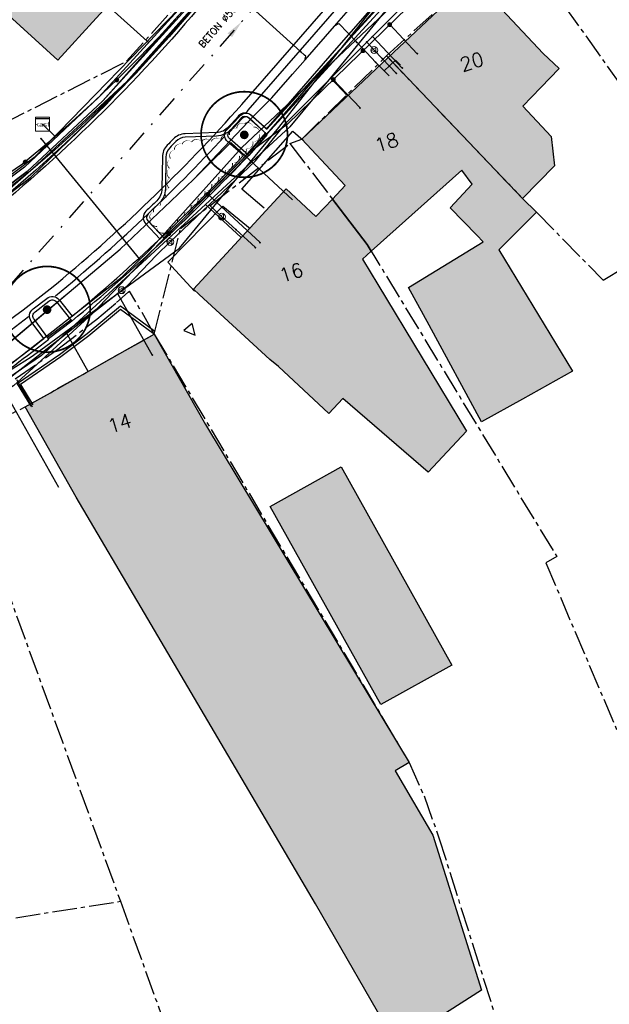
# Model space of a CAD drawing. Header units: metres. Extents: x 202952 to 203755, y 348959 to 349702.
# Tile 80 of 91: x 203454 to 203488, y 349407 to 349464. Entities that reach past the tile are written whole.
import ezdxf
from ezdxf.enums import TextEntityAlignment as Align

# ---------------------------------------------------------------- set-up
doc = ezdxf.new("R2010")
doc.units = ezdxf.units.M
doc.linetypes.add('1-200 CENTER', pattern=[4.28625, 2.8575, -0.47625, 0.47625, -0.47625])
doc.linetypes.add('1-200 DASHDOT', pattern=[2.54, 1.27, -0.635, 0, -0.635])
for name, color, linetype in [('PH-BEST-BEBOUWING', 1, 'Continuous'), ('PH-BEST-BEBOUWING-ARCERING', 254, 'Continuous'), ('PH-BEST-HUISNUMMER', 7, 'Continuous'), ('PH-BEST-INRIT', 8, 'Continuous'), ('PH-BEST-KADASTRALE-GRENS', 240, '1-200 CENTER'), ('PH-BEST-KL-DATA_KPN', 12, '1-200 TELEFONIE-KPN'), ('PH-BEST-KL-DATA_ZIGGO BV', 12, '1-200 ZIGGO'), ('PH-BEST-KL-ET_MIDDENSPANNING_ENEXIS', 12, '1-200 MIDDENSPANNING'), ('PH-BEST-KL-GAS_HOGEDRUK_ENEXIS', 12, '1-200 GASLEIDING HOGE DRUK'), ('PH-BEST-KL-GAS_LAGEDRUK_ENEXIS', 12, '1-200 GASLEIDING LAGE DRUK'), ('PH-BEST-KL-LAAGSPANNING-ENEXIS', 12, '1-200 LAAGSPANNING'), ('PH-BEST-KL-WATER-WML', 12, '1-200 WML'), ('PH-BEST-KL-WATER-WML-buiten gebruik', 11, '1-200 WML'), ('PH-BEST-RIO-HANDHAVEN-GEMENGD', 44, '1-200 DASHDOT'), ('PH-BEST-RIO-TEKST', 8, 'Continuous'), ('PH-INM-BOOM-HANDHAVEN', 96, 'Continuous'), ('PH-INM-KANTVERHARDING', 253, 'Continuous'), ('PH-NIEUW-BAND-18-20', 115, 'Continuous'), ('PH-NIEUW-BAND-20-30', 115, 'Continuous'), ('PH-NIEUW-BEPLANTING- OMRANDING', 115, 'Continuous')]:
    doc.layers.add(name, color=color, linetype=linetype)
doc.layers.add('PH-NIEUW-OPSLUITBAND-10', color=115, linetype='Continuous', lineweight=18)
doc.styles.add('NLCS-ISO', font='txt')
doc.styles.add('ROMANS', font='romans.shx')
doc.linetypes.add('1-200 GASLEIDING HOGE DRUK', pattern='A,1.5,-0.6,["GAS HD",ROMANS,S=0.24,R=0,X=-0.5,Y=-0.12],-1.1', length=3.2)
doc.linetypes.add('1-200 GASLEIDING LAGE DRUK', pattern='A,1.5,-0.6,["GAS LD",ROMANS,S=0.24,R=0,X=-0.5,Y=-0.12],-1', length=3.1)
doc.linetypes.add('1-200 LAAGSPANNING', pattern='A,1.5,-0.6,["LS",ROMANS,S=0.24,R=0,X=-0.45,Y=-0.12],-0.05', length=2.15)
doc.linetypes.add('1-200 MIDDENSPANNING', pattern='A,1.5,-0.6,["MS",ROMANS,S=0.24,R=0,X=-0.5,Y=-0.12],-0.05', length=2.15)
doc.linetypes.add('1-200 TELEFONIE-KPN', pattern='A,1.5,-0.6,["KPN",ROMANS,S=0.24,R=0,X=-0.5,Y=-0.12],-0.3', length=2.4)
doc.linetypes.add('1-200 WML', pattern='A,1.5,-0.6,["WML",ROMANS,S=0.24,R=0,X=-0.5,Y=-0.12],-0.3', length=2.4)
doc.linetypes.add('1-200 ZIGGO', pattern='A,1.5,-0.6,["ZIGGO",ROMANS,S=0.24,R=0,X=-0.5,Y=-0.12],-0.65', length=2.75)

# ---------------------------------------------------------------- blocks, each defined once
blk = doc.blocks.new('SKL-WTB_HULP_KAST-SO')
at = {"color": 0, "linetype": 'ByBlock', "lineweight": 18}
for points in [[(-2, 2), (2, 2), (2, 1.68), (-2, 1.68)], [(-2, 1.52), (2, 1.52), (2, -2), (-2, -2)]]:
    blk.add_lwpolyline(points, close=True, dxfattribs=at)
at = {"color": 0, "linetype": 'ByBlock', "lineweight": 18, "style": 'NLCS-ISO'}
blk.add_text('kast', height=1.5, dxfattribs=at).set_placement((0, 0), align=Align.MIDDLE_CENTER)
at = {"color": 0, "linetype": 'ByBlock', "lineweight": 18, "style": 'NLCS-ISO', "flags": 1}
for tag, p in [('TYPE', (2.5, 0)), ('OMSCHRIJVING', (2.5, -3)), ('LABEL', (2.5, -1.5))]:
    blk.add_attdef(tag, p, '', height=1, dxfattribs=at)
blk = doc.blocks.new('SKL-WTB_HULP_MOF-SO')
at = {"linetype": 'ByBlock', "lineweight": 18}
h = blk.add_hatch(color=0, dxfattribs=at)
h.dxf.hatch_style = 1
h.paths.add_polyline_path([(-0.5625, 0, 1), (0.5625, 0, 1)])
at = {"color": 0, "linetype": 'ByBlock', "lineweight": 18}
blk.add_circle((0, 0), 0.5625, dxfattribs=at)
at = {"color": 0, "linetype": 'ByBlock', "lineweight": 18, "style": 'NLCS-ISO', "flags": 1}
for tag, p in [('TYPE', (1.5, 0)), ('OMSCHRIJVING', (1.5, -3)), ('LABEL', (1.5, -1.5))]:
    blk.add_attdef(tag, p, '', height=1, dxfattribs=at)
blk = doc.blocks.new('SKL-WTB_HULP_OVERIG-SO')
at = {"color": 0, "linetype": 'ByBlock', "lineweight": 18}
for points in [[(-0.14, 0.14), (0.14, -0.14)], [(0.14, 0.14), (-0.14, -0.14)]]:
    blk.add_lwpolyline(points, dxfattribs=at)
at = {"color": 0, "linetype": 'ByBlock', "lineweight": 18, "style": 'NLCS-ISO', "flags": 1}
for tag, p in [('TYPE', (1.5, 0)), ('OMSCHRIJVING', (1.5, -3)), ('LABEL', (1.5, -1.5))]:
    blk.add_attdef(tag, p, '', height=1, dxfattribs=at)
blk = doc.blocks.new('SKL-WTB_HULP_VERLOOP-SO')
at = {"color": 0, "linetype": 'ByBlock', "lineweight": 18}
for points in [[(0.44, 0.72), (-0.88, 0)], [(0.44, -0.72), (-0.88, 0)], [(0.44, -0.72), (0.44, 0.72)]]:
    blk.add_lwpolyline(points, dxfattribs=at)
blk.add_circle((0, 0), 1, dxfattribs=at)
at = {"color": 0, "linetype": 'ByBlock', "lineweight": 18, "style": 'NLCS-ISO', "flags": 1}
for tag, p in [('TYPE', (1.5, 0)), ('OMSCHRIJVING', (1.5, -3)), ('LABEL', (1.5, -1.5))]:
    blk.add_attdef(tag, p, '', height=1, dxfattribs=at)
blk = doc.blocks.new('Materialisatie')
blk.add_solid([(-1.04, 0.173), (-1.04, -0.173), (0, 0)])
at = {"style": 'ROMANS'}
blk.add_attdef('MATERIALISATIE', (-2.631, 0.657), '', height=0.4, dxfattribs=at)
blk = doc.blocks.new('INRITSYMBOOL')
at = {"layer": 'PH-BEST-INRIT'}
blk.add_lwpolyline([(-0.315, 0.63), (0, 0), (0.315, 0.63)], close=True, dxfattribs=at)
blk = doc.blocks.new('*U26')
at = {"const_width": 0.1}
blk.add_lwpolyline([(-2.5, 0.004, 0.990403), (2.5, 0.03, 0.990403), (-2.5, 0.018)], format="xyb", dxfattribs=at)
at = {"linetype": 'Continuous', "const_width": 0.25}
blk.add_lwpolyline([(-0.125, 0, 1), (0.125, 0, 1)], format="xyb", close=True, dxfattribs=at)

msp = doc.modelspace()

# ---------------------------------------------------------------- hatches: boundary and pattern name
at = {"layer": 'PH-BEST-BEBOUWING-ARCERING'}
for points in [[(203444.471, 349474.935), (203445.105, 349475.477), (203444.13, 349476.405), (203447.54, 349480.076), (203447.941, 349480.508), (203451.964, 349476.82), (203450.956, 349475.628), (203455.435, 349471.299), (203456.495, 349472.709), (203456.971, 349472.285), (203457.64, 349471.69), (203462.08, 349467.66), (203459.817, 349465.166), (203458.699, 349463.934), (203456.5, 349461.51), (203452.324, 349465.3), (203450.495, 349463.201)], [(203475.586, 349461.657), (203480.368, 349466.182), (203480.44, 349466.25), (203482.16, 349464.43), (203484.56, 349461.89), (203485.475, 349461.023), (203484.422, 349459.93), (203483.369, 349458.837), (203485.011, 349457.084), (203485.215, 349455.396), (203483.351, 349453.513)], [(203470.59, 349456.93), (203475.586, 349461.657), (203483.351, 349453.513), (203484.169, 349452.71), (203481.99, 349450.533), (203486.255, 349443.51), (203483.354, 349441.894), (203480.987, 349440.575), (203477.958, 349446.171), (203476.771, 349448.364), (203481.084, 349450.997), (203480.722, 349451.382), (203479.179, 349452.956), (203480.442, 349454.338), (203479.847, 349455.136), (203474.615, 349450.451), (203474.373, 349450.85), (203472.365, 349453.473), (203473.113, 349454.26)], [(203464.33, 349448.26), (203466.241, 349450.328), (203468.977, 349453.289), (203469.69, 349454.06), (203471.413, 349452.47), (203472.365, 349453.473), (203474.373, 349450.85), (203474.615, 349450.451), (203474.1, 349449.99), (203474.984, 349448.528), (203480.112, 349440.05), (203477.911, 349437.673), (203472.961, 349441.937), (203472.164, 349441.074), (203469.241, 349443.788), (203468.74, 349444.19), (203464.661, 349447.955)], [(203457.56, 349436.22), (203454.61, 349441.45), (203455.884, 349442.169), (203460.659, 349444.864), (203462.07, 349445.66), (203465.02, 349440.43), (203474.436, 349424.805), (203476.809, 349420.867), (203475.989, 349420.386), (203477.509, 349417.788), (203478.164, 349416.669), (203480.996, 349407.699), (203476.077, 349404.558), (203471.394, 349412.704), (203461.506, 349429.513)], [(203472.873, 349437.974), (203479.265, 349426.514), (203475.166, 349424.227), (203468.774, 349435.688)]]:
    msp.add_hatch(color=256, dxfattribs=at).paths.add_polyline_path(points)

# ---------------------------------------------------------------- linework, layer by layer
at = {"layer": 'PH-BEST-BEBOUWING'}
for points in [[(203444.471, 349474.935), (203445.105, 349475.477), (203444.13, 349476.405), (203447.54, 349480.076), (203447.941, 349480.508), (203451.964, 349476.82), (203450.956, 349475.628), (203455.435, 349471.299), (203456.495, 349472.709), (203456.971, 349472.285), (203457.64, 349471.69), (203462.08, 349467.66), (203459.817, 349465.166), (203458.699, 349463.934), (203456.5, 349461.51), (203452.324, 349465.3), (203450.495, 349463.201), (203444.471, 349474.935)], [(203475.586, 349461.657), (203480.368, 349466.182), (203480.44, 349466.25), (203482.16, 349464.43), (203484.56, 349461.89), (203485.475, 349461.023), (203484.422, 349459.93), (203483.369, 349458.837), (203485.011, 349457.084), (203485.215, 349455.396), (203483.351, 349453.513), (203475.586, 349461.657)], [(203470.59, 349456.93), (203475.586, 349461.657), (203483.351, 349453.513), (203484.169, 349452.71), (203481.99, 349450.533), (203486.255, 349443.51), (203483.354, 349441.894), (203480.987, 349440.575), (203477.958, 349446.171), (203476.771, 349448.364), (203481.084, 349450.997), (203480.722, 349451.382), (203479.179, 349452.956), (203480.442, 349454.338), (203479.847, 349455.136), (203474.615, 349450.451), (203474.373, 349450.85), (203472.365, 349453.473), (203473.113, 349454.26), (203470.59, 349456.93)], [(203464.33, 349448.26), (203466.241, 349450.328), (203468.977, 349453.289), (203469.69, 349454.06), (203471.413, 349452.47), (203472.365, 349453.473), (203474.373, 349450.85), (203474.615, 349450.451), (203474.1, 349449.99), (203474.984, 349448.528), (203480.112, 349440.05), (203477.911, 349437.673), (203472.961, 349441.937), (203472.164, 349441.074), (203469.241, 349443.788), (203468.74, 349444.19), (203464.661, 349447.955), (203464.33, 349448.26)], [(203457.56, 349436.22), (203454.61, 349441.45), (203455.884, 349442.169), (203460.659, 349444.864), (203462.07, 349445.66), (203465.02, 349440.43), (203474.436, 349424.805), (203476.809, 349420.867), (203475.989, 349420.386), (203477.509, 349417.788), (203478.164, 349416.669), (203480.996, 349407.699), (203476.077, 349404.558), (203471.394, 349412.704), (203461.506, 349429.513), (203457.56, 349436.22)], [(203472.873, 349437.974), (203479.265, 349426.514), (203475.166, 349424.227), (203468.774, 349435.688), (203472.873, 349437.974)]]:
    msp.add_lwpolyline(points, close=True, dxfattribs=at)
at = {"layer": 'PH-BEST-KADASTRALE-GRENS', "ltscale": 0.5}
for p, q in [((203459.882, 349447.478), (203460.563, 349448.076)), ((203460.563, 349448.076), (203460.642, 349448.15)), ((203462.07, 349445.66), (203460.642, 349448.15)), ((203458.743, 349446.528), (203459.882, 349447.478)), ((203456.422, 349444.729), (203458.743, 349446.528)), ((203454.017, 349443.064), (203456.422, 349444.729)), ((203450.449, 349439.427), (203460.108, 349412.844)), ((203443.472, 349410.242), (203460.108, 349412.844)), ((203460.108, 349412.844), (203468.132, 349390.6))]:
    msp.add_line(p, q, dxfattribs=at)
for points in [[(203475.494, 349461.753), (203480.44, 349466.25), (203480.426, 349466.397), (203482.036, 349469.885)], [(203482.036, 349469.885), (203489.38, 349459.59), (203496.939, 349445.913), (203506.935, 349399.232)], [(203453.264, 349457.807), (203460.47, 349461.446), (203465.968, 349467.577)], [(203469.904, 349456.688), (203470.59, 349456.93), (203475.494, 349461.753)], [(203475.494, 349461.753), (203483.351, 349453.513), (203484.169, 349452.71), (203488.014, 349448.782), (203490.734, 349450.401), (203495.097, 349442.659), (203491.668, 349440.539), (203503.283, 349398.393)], [(203462.07, 349445.66), (203463.585, 349451.771), (203469.904, 349456.688)], [(203469.904, 349456.688), (203474.373, 349450.85), (203485.334, 349432.795), (203484.709, 349432.422), (203499.507, 349397.525)], [(203450.449, 349439.427), (203454.61, 349441.45), (203462.07, 349445.66)], [(203462.07, 349445.66), (203476.809, 349420.867), (203477.665, 349418.946), (203478.504, 349416.578), (203485.546, 349394.311)]]:
    msp.add_lwpolyline(points, dxfattribs=at)
at = {"layer": 'PH-BEST-KL-DATA_KPN'}
for points in [[(203425.522, 349437.955), (203427.305, 349438.438), (203436.737, 349441.821), (203444.962, 349447.094), (203454.933, 349454.733), (203459.314, 349458.954), (203464.926, 349465.287), (203473.228, 349474.972), (203488.144, 349491.471), (203494.731, 349500), (203499.15, 349505.72)], [(203476.207, 349478.903), (203472.297, 349474.347), (203464.595, 349465.372), (203459.089, 349459.155), (203454.719, 349455.071), (203444.695, 349447.517), (203436.466, 349442.863), (203430.55, 349439.931), (203425.522, 349437.955)], [(203421.905, 349427.705), (203421.906, 349427.705), (203424.616, 349428.572), (203427.261, 349429.621), (203429.829, 349430.847), (203443.98, 349437.323), (203453.38, 349443.626), (203460.201, 349448.968), (203461.828, 349450.562), (203467.115, 349456.43), (203478.318, 349467.028)]]:
    msp.add_lwpolyline(points, dxfattribs=at)
at = {"layer": 'PH-BEST-KL-DATA_ZIGGO BV'}
for points in [[(203482.077, 349469.48), (203476.544, 349465.738), (203472.248, 349460.488), (203469.903, 349457.657)], [(203447.799, 349450.403), (203455.18, 349455.931), (203464.183, 349465.201)], [(203459.371, 349464.675), (203461.657, 349462.6)], [(203461.657, 349462.6), (203461.715, 349462.547)], [(203473.24, 349459.438), (203472.248, 349460.488)], [(203455.601, 349457.8), (203456.319, 349457.103)], [(203469.903, 349457.657), (203465.028, 349453.158)], [(203456.319, 349457.103), (203455.18, 349455.931)], [(203465.028, 349453.158), (203455.55, 349444.412)], [(203467.093, 349451.25), (203465.028, 349453.158)], [(203456.984, 349445.735), (203455.55, 349444.412)], [(203458.245, 349443.501), (203456.984, 349445.735)], [(203455.55, 349444.412), (203447.249, 349438.766)]]:
    msp.add_lwpolyline(points, dxfattribs=at)
at = {"layer": 'PH-BEST-KL-ET_MIDDENSPANNING_ENEXIS'}
for points in [[(203496.531, 349503.595), (203495.864, 349502.779), (203495.481, 349502.62), (203495.063, 349502.696), (203494.34, 349502.661), (203494.483, 349501.977), (203494.623, 349501.617), (203494.599, 349501.231), (203493.592, 349500), (203487.287, 349492.161), (203483.968, 349487.948), (203472.521, 349474.158), (203466.12, 349466.654), (203460.743, 349460.532), (203454.774, 349454.987), (203446.113, 349448.131), (203436.719, 349442.318), (203425.361, 349437.787), (203413.447, 349435.027), (203405.932, 349433.793), (203401.649, 349433.029), (203388.272, 349430.833)], [(203464.835, 349465.073), (203463.509, 349463.525), (203462.145, 349462.011), (203460.743, 349460.532), (203459.304, 349459.09), (203457.829, 349457.684), (203456.319, 349456.316), (203454.774, 349454.987), (203452.684, 349453.18)]]:
    msp.add_lwpolyline(points, dxfattribs=at)
at = {"layer": 'PH-BEST-KL-GAS_HOGEDRUK_ENEXIS'}
msp.add_lwpolyline([(203388.401, 349430.35), (203402.475, 349432.68), (203406.034, 349433.406), (203413.552, 349434.436), (203418.256, 349435.395), (203425.555, 349437.86), (203430.594, 349439.841), (203436.51, 349442.773), (203444.697, 349447.518), (203454.72, 349455.071), (203459.091, 349459.157), (203464.671, 349465.307), (203472.292, 349474.352), (203483.892, 349488.012), (203487.521, 349491.973), (203494.497, 349500)], dxfattribs=at)
at = {"layer": 'PH-BEST-KL-GAS_LAGEDRUK_ENEXIS'}
for points in [[(203462.989, 349450.994), (203465.242, 349453.128), (203467.926, 349455.687), (203469.697, 349457.874), (203479.272, 349467.485), (203482.537, 349471.227), (203492.929, 349482.081), (203494.264, 349483.681), (203496.889, 349489.604), (203500.468, 349493.783), (203505.085, 349499.478), (203509.397, 349503.865), (203515.377, 349509.624), (203519.854, 349514.149), (203524.738, 349518.981), (203529.073, 349522.983), (203543.863, 349533.153), (203550.513, 349536.901), (203556.546, 349541.499), (203559.986, 349543.959), (203568.231, 349549.298)], [(203509.314, 349517.835), (203498.715, 349505.632), (203493.867, 349500), (203487.287, 349492.161), (203483.739, 349488.142), (203472.139, 349474.482), (203464.449, 349465.509), (203458.869, 349459.359), (203454.559, 349455.325), (203444.536, 349447.771), (203436.427, 349442.954), (203430.469, 349440.114), (203425.463, 349438.146), (203418.163, 349435.681), (203413.499, 349434.732), (203405.958, 349433.696), (203404.977, 349433.496)], [(203474.679, 349462.875), (203476.403, 349461.053)], [(203474.354, 349462.549), (203474.787, 349462.091)], [(203474.787, 349462.091), (203475.252, 349461.599)], [(203475.252, 349461.599), (203476.068, 349460.737)], [(203455.509, 349456.969), (203461.22, 349449.998)], [(203465.242, 349453.128), (203465.976, 349452.449)], [(203465.976, 349452.449), (203466.784, 349451.703)], [(203466.784, 349451.703), (203467.911, 349450.661)], [(203460.182, 349448.2), (203460.497, 349448.447), (203462.198, 349450.226), (203462.989, 349450.994)], [(203423.484, 349427.704), (203430.113, 349429.994), (203431.891, 349430.71), (203433.654, 349431.46), (203435.403, 349432.243), (203437.137, 349433.059), (203439.554, 349434.265), (203441.937, 349435.536), (203443.62, 349436.483), (203445.284, 349437.463), (203447.434, 349438.794), (203449.551, 349440.178), (203451.632, 349441.615), (203453.676, 349443.104), (203460.182, 349448.2)], [(203459.937, 349448.008), (203461.949, 349444.444)]]:
    msp.add_lwpolyline(points, dxfattribs=at)
at = {"layer": 'PH-BEST-KL-LAAGSPANNING-ENEXIS'}
for points in [[(203500.468, 349493.783), (203479.478, 349467.267), (203469.765, 349457.802), (203467.485, 349456.094), (203462.896, 349451.464)], [(203463.472, 349464.094), (203462.321, 349462.838), (203461.143, 349461.607), (203459.939, 349460.401), (203458.619, 349459.136), (203457.308, 349457.934), (203455.971, 349456.762), (203454.608, 349455.62), (203454.452, 349455.493), (203444.106, 349448.446)], [(203475.68, 349463.566), (203477.277, 349461.88)], [(203472.415, 349460.384), (203473.965, 349458.747)], [(203465.16, 349453.749), (203468.182, 349450.955)], [(203462.896, 349451.464), (203462.77, 349451.337), (203458.499, 349446.846), (203453.922, 349442.669), (203446.844, 349438.394), (203445.821, 349437.765), (203444.087, 349436.741), (203442.331, 349435.756), (203438.827, 349433.939), (203435.248, 349432.275), (203432.666, 349431.189), (203430.052, 349430.183)], [(203453.409, 349442.359), (203456.536, 349436.813)]]:
    msp.add_lwpolyline(points, dxfattribs=at)
at = {"layer": 'PH-BEST-KL-WATER-WML'}
for points in [[(203470.53, 349461.998), (203459.561, 349471.933), (203458.351, 349470.6)], [(203453.465, 349444.978), (203460.098, 349450.563), (203463.017, 349453.35), (203464.356, 349454.628), (203467.84, 349458.303), (203468.861, 349459.324), (203470.057, 349460.698), (203470.785, 349461.534), (203472.482, 349463.482), (203476.797, 349468.438)], [(203472.482, 349463.482), (203472.525, 349463.507), (203472.742, 349463.631), (203473.773, 349462.542)], [(203473.773, 349462.542), (203474.873, 349461.38)], [(203470.785, 349461.534), (203470.796, 349461.583), (203470.827, 349461.729), (203470.752, 349461.797), (203470.53, 349461.998)], [(203475.368, 349460.885), (203476.013, 349461.499), (203476.297, 349461.217)], [(203474.873, 349461.38), (203475.368, 349460.885)], [(203475.368, 349460.885), (203475.65, 349460.601)], [(203467.84, 349458.303), (203464.368, 349454.639)], [(203464.356, 349454.628), (203464.392, 349454.663), (203465.068, 349455.33), (203466.492, 349456.735), (203470.062, 349453.431)], [(203456.925, 349447.891), (203453.465, 349444.978)], [(203454.11, 349443.025), (203455.003, 349441.442)]]:
    msp.add_lwpolyline(points, dxfattribs=at)
at = {"layer": 'PH-BEST-KL-WATER-WML-buiten gebruik'}
msp.add_lwpolyline([(203453.093, 349443.183), (203454.948, 349444.334), (203455.513, 349444.749), (203463.529, 349450.634), (203464.446, 349451.748), (203468.345, 349456.485), (203468.364, 349456.508), (203469.265, 349457.603), (203470.679, 349459.4), (203471.454, 349460.384), (203473.829, 349463.403), (203476.054, 349466.23)], dxfattribs=at)
at = {"layer": 'PH-BEST-RIO-HANDHAVEN-GEMENGD'}
msp.add_line((203482.384, 349481.088), (203451.856, 349446.368), dxfattribs=at)
at = {"layer": 'PH-INM-KANTVERHARDING'}
for p, q in [((203468.524, 349457.274), (203467.457, 349456.062)), ((203467.228, 349455.998), (203466.316, 349456.79)), ((203455.884, 349445.474), (203457.236, 349446.479))]:
    msp.add_line(p, q, dxfattribs=at)
for points in [[(203427.001, 349431.955, 0.029006), (203435.731, 349435.695), (203437.428, 349436.504, 0.047479), (203454.494, 349447.066), (203456.047, 349448.269, 0.039107), (203467.126, 349458.936), (203473.96, 349466.798), (203480.915, 349474.975), (203488.718, 349484.11), (203491.685, 349487.573), (203496.799, 349493.534), (203501.851, 349499.449), (203508.03, 349506.684, -0.039138), (203524.494, 349523.23, -0.013499), (203529.802, 349527.52, -0.013681), (203535.409, 349531.569), (203540.694, 349535.115), (203545.59, 349538.351), (203552.818, 349543.165), (203559.127, 349547.352)], [(203504.862, 349523.881), (203507.651, 349520.784, -0.341667), (203507.312, 349514.302), (203504.903, 349511.575), (203500.74, 349506.787), (203493.689, 349498.51), (203484.109, 349487.317), (203475.417, 349477.073), (203464.956, 349464.921, -0.051448), (203451.808, 349452.024, -0.02534), (203442.169, 349445.527, -0.025342), (203431.922, 349440.037, -0.02937), (203420.883, 349435.759, -0.019242), (203413.41, 349433.67), (203411.641, 349433.303), (203407.272, 349432.436), (203398.847, 349431.106), (203391.936, 349430.031), (203383.993, 349428.785), (203377.078, 349427.75), (203368.165, 349426.299)], [(203504.713, 349523.747), (203507.493, 349520.66, -0.340909), (203507.161, 349514.433), (203504.752, 349511.707), (203500.587, 349506.917), (203493.537, 349498.64), (203483.957, 349487.447), (203475.265, 349477.203), (203464.804, 349465.05, -0.051445), (203451.686, 349452.182, -0.025333), (203442.066, 349445.698, -0.02534), (203431.838, 349440.218, -0.029367), (203420.822, 349435.949, -0.019331), (203413.328, 349433.856)], [(203466.975, 349458.235, -0.437223), (203467.682, 349458.325), (203468.563, 349457.511), (203472.487, 349462.042), (203475.52, 349465.508), (203474.616, 349466.248)], [(203467.352, 349458.438, 0.000566), (203467.501, 349458.606), (203474.339, 349466.472), (203474.447, 349466.599)], [(203466.316, 349456.79, -0.508541), (203466.305, 349457.52), (203466.975, 349458.235)], [(203467.516, 349456.013), (203466.439, 349456.948, -0.538262), (203466.438, 349457.368), (203467.131, 349458.109)], [(203467.131, 349458.109, -0.444847), (203467.55, 349458.175), (203468.597, 349457.206), (203467.532, 349455.996)], [(203456.365, 349447.882, 0.033949), (203466.13, 349457.093)], [(203454.956, 349446.392, -0.427674), (203455.06, 349447.111), (203455.85, 349447.718, -0.422924), (203456.568, 349447.647), (203457.321, 349446.694, 0.030948), (203467.228, 349455.998)], [(203451.98, 349442.44, 0.016909), (203455.961, 349445.369), (203455.115, 349446.514, -0.433146), (203455.179, 349446.95), (203455.976, 349447.562)], [(203455.976, 349447.562, -0.42659), (203456.412, 349447.523), (203457.298, 349446.4), (203455.944, 349445.393)], [(203451.867, 349442.605, 0.016245), (203455.685, 349445.406), (203454.956, 349446.392)]]:
    msp.add_lwpolyline(points, format="xyb", dxfattribs=at)
msp.add_lwpolyline([(203468.579, 349457.223), (203472.638, 349461.911), (203475.806, 349465.532)], dxfattribs=at)
at = {"layer": 'PH-INM-KANTVERHARDING', "flags": 128}
for points in [[(203468.428, 349452.939), (203467.131, 349454.041), (203470.084, 349457.394), (203470.686, 349456.859)], [(203464.394, 349448.147), (203462.842, 349449.825), (203466.028, 349453.067), (203467.603, 349451.771)], [(203462.093, 349445.814), (203460.118, 349447.271), (203458.195, 349445.674), (203456.582, 349444.464), (203454.135, 349442.78), (203454.922, 349441.488)], [(203462.004, 349445.693), (203460.123, 349447.081), (203458.288, 349445.556), (203456.67, 349444.342), (203454.337, 349442.737), (203455.05, 349441.567)]]:
    msp.add_lwpolyline(points, dxfattribs=at)
msp.add_lwpolyline([(203437.65, 349436.056, 0.047479), (203454.796, 349446.668, 0.02299)], format="xyb", dxfattribs=at)
at = {"layer": 'PH-INM-KANTVERHARDING'}
msp.add_arc((203387.184, 349531.297), 110.095, 309.55236, 316.85786, dxfattribs=at)
at = {"layer": 'PH-NIEUW-BAND-18-20', "ltscale": 0.2}
for points in [[(203468.567, 349457.507), (203475.728, 349465.338)], [(203468.581, 349457.226), (203476.018, 349465.359)]]:
    msp.add_lwpolyline(points, dxfattribs=at)
for points in [[(203468.567, 349457.507), (203467.65, 349458.323, 0.412739), (203466.946, 349458.284, -0.005289), (203466.361, 349457.64, -0.200315), (203465.663, 349457.316), (203463.844, 349457.245, 0.192838), (203463.165, 349456.942, 0.001603), (203462.816, 349456.583, 0.192838), (203462.533, 349455.896), (203462.513, 349454.076, -0.200312), (203462.209, 349453.368, -0.003116), (203461.579, 349452.763, 0.412739), (203461.56, 349452.058), (203462.396, 349451.171)], [(203468.581, 349457.226), (203467.517, 349458.174, 0.412214), (203467.095, 349458.151, -0.005281), (203466.509, 349457.504, -0.200175), (203465.67, 349457.116), (203463.852, 349457.045, 0.192978), (203463.308, 349456.802, 0.001606), (203462.96, 349456.444, 0.192978), (203462.733, 349455.893), (203462.713, 349454.074, -0.200271), (203462.348, 349453.224, -0.003115), (203461.717, 349452.618, 0.412585), (203461.705, 349452.195), (203462.678, 349451.163)]]:
    msp.add_lwpolyline(points, format="xyb", dxfattribs=at)
at = {"layer": 'PH-NIEUW-BAND-20-30'}
msp.add_lwpolyline([(203460.565, 349452.138), (203460.565, 349452.138)], close=True, dxfattribs=at)
at = {"layer": 'PH-NIEUW-BEPLANTING- OMRANDING'}
msp.add_lwpolyline([(203462.607, 349451.498, 0, 0.0569, 0.520567), (203463.005, 349451.905, 0, 0.0569, 0.520567), (203463.404, 349452.311, 0, 0.0569, 0.520567), (203463.802, 349452.718, 0, 0.0569, 0.520567), (203464.2, 349453.124, 0, 0.0569, 0.520567), (203464.598, 349453.531, 0, 0.0569, 0.520567), (203464.996, 349453.937, 0, 0.0569, 0.520567), (203465.395, 349454.344, 0, 0.0569, 0.520567), (203465.793, 349454.75, 0, 0.0569, 0.520567), (203466.191, 349455.157, 0, 0.0569, 0.520567), (203466.589, 349455.563, 0, 0.0569, 0.520567), (203466.987, 349455.969, 0, 0.0569, 0.520567), (203467.383, 349456.378, 0, 0.0569, 0.520567), (203467.771, 349456.795, 0, 0.0569, 0.520567), (203468.156, 349457.211, 0, 0.0569, 0.520567), (203467.79, 349457.639, 0, 0.0569, 0.520567), (203467.289, 349457.839, 0, 0.0569, 0.520567), (203466.832, 349457.563, 0, 0.0569, 0.520567), (203466.413, 349457.179, 0, 0.0569, 0.520567), (203465.919, 349456.902, 0, 0.0569, 0.520567), (203465.361, 349456.801, 0, 0.0569, 0.520567), (203464.793, 349456.79, 0, 0.0569, 0.520567), (203464.225, 349456.768, 0, 0.0569, 0.520567), (203463.674, 349456.645, 0, 0.0569, 0.520567), (203463.23, 349456.321, 0, 0.0569, 0.520567), (203463.004, 349455.811, 0, 0.0569, 0.520567), (203462.952, 349455.247, 0, 0.0569, 0.520567), (203462.954, 349454.678, 0, 0.0569, 0.520567), (203462.929, 349454.11, 0, 0.0569, 0.520567), (203462.772, 349453.565, 0, 0.0569, 0.520567), (203462.429, 349453.111, 0, 0.0569, 0.520567), (203462.023, 349452.713, 0, 0.0569, 0.520567), (203461.845, 349452.309, 0, 0.0569, 0.520567), (203462.232, 349451.892, 0, 0.0569, 0.520567)], format="xyseb", close=True, dxfattribs=at)
at = {"layer": 'PH-NIEUW-OPSLUITBAND-10', "ltscale": 0.2}
for points in [[(203462.61, 349451.235, 0.015556), (203467.442, 349456.08), (203468.507, 349457.293)], [(203462.678, 349451.163, 0.01218), (203467.532, 349455.996), (203468.581, 349457.226)]]:
    msp.add_lwpolyline(points, format="xyb", dxfattribs=at)

# ---------------------------------------------------------------- block references
at = {"layer": 'PH-BEST-INRIT', "rotation": 41.01991214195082}
msp.add_blockref('INRITSYMBOOL', (203464.428, 349445.592), dxfattribs=at)
at = {"layer": 'PH-BEST-KL-DATA_ZIGGO BV', "xscale": 0.2, "yscale": 0.2, "zscale": 0.2}
msp.add_blockref('SKL-WTB_HULP_KAST-SO', (203455.601, 349457.8), dxfattribs=at)
at = {"layer": 'PH-BEST-KL-GAS_LAGEDRUK_ENEXIS', "xscale": 0.2, "yscale": 0.2, "zscale": 0.2}
for name, p in [('SKL-WTB_HULP_OVERIG-SO', (203474.679, 349462.875)), ('SKL-WTB_HULP_OVERIG-SO', (203474.354, 349462.549)), ('SKL-WTB_HULP_VERLOOP-SO', (203474.787, 349462.091)), ('SKL-WTB_HULP_OVERIG-SO', (203475.252, 349461.599)), ('SKL-WTB_HULP_OVERIG-SO', (203476.403, 349461.053)), ('SKL-WTB_HULP_OVERIG-SO', (203476.068, 349460.737)), ('SKL-WTB_HULP_OVERIG-SO', (203455.509, 349456.969)), ('SKL-WTB_HULP_OVERIG-SO', (203465.242, 349453.128)), ('SKL-WTB_HULP_VERLOOP-SO', (203465.976, 349452.449)), ('SKL-WTB_HULP_OVERIG-SO', (203466.784, 349451.703)), ('SKL-WTB_HULP_VERLOOP-SO', (203462.989, 349450.994)), ('SKL-WTB_HULP_OVERIG-SO', (203467.911, 349450.661)), ('SKL-WTB_HULP_OVERIG-SO', (203461.22, 349449.998)), ('SKL-WTB_HULP_VERLOOP-SO', (203460.182, 349448.2)), ('SKL-WTB_HULP_OVERIG-SO', (203459.937, 349448.008)), ('SKL-WTB_HULP_OVERIG-SO', (203461.949, 349444.444))]:
    msp.add_blockref(name, p, dxfattribs=at)
at = {"layer": 'PH-BEST-KL-LAAGSPANNING-ENEXIS', "xscale": 0.2, "yscale": 0.2, "zscale": 0.2}
for name, p in [('SKL-WTB_HULP_MOF-SO', (203475.68, 349463.566)), ('SKL-WTB_HULP_MOF-SO', (203474.134, 349462.059)), ('SKL-WTB_HULP_OVERIG-SO', (203477.277, 349461.88)), ('SKL-WTB_HULP_MOF-SO', (203459.903, 349460.366)), ('SKL-WTB_HULP_MOF-SO', (203472.415, 349460.384)), ('SKL-WTB_HULP_OVERIG-SO', (203473.965, 349458.747)), ('SKL-WTB_HULP_MOF-SO', (203454.608, 349455.62)), ('SKL-WTB_HULP_MOF-SO', (203465.16, 349453.749)), ('SKL-WTB_HULP_MOF-SO', (203462.896, 349451.464)), ('SKL-WTB_HULP_OVERIG-SO', (203468.182, 349450.955))]:
    msp.add_blockref(name, p, dxfattribs=at)
at = {"layer": 'PH-BEST-KL-WATER-WML', "xscale": 0.2, "yscale": 0.2, "zscale": 0.2}
for p in [(203473.773, 349462.542), (203470.53, 349461.998), (203474.873, 349461.38)]:
    msp.add_blockref('SKL-WTB_HULP_OVERIG-SO', p, dxfattribs=at)
at = {"layer": 'PH-BEST-RIO-TEKST', "rotation": 48.67603995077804}
msp.add_blockref('Materialisatie', (203467.12, 349463.728), dxfattribs=at).add_auto_attribs({'MATERIALISATIE': 'BETON %%c500mm '})
at = {"layer": 'PH-INM-BOOM-HANDHAVEN'}
for p in [(203467.271, 349457.185), (203455.87, 349447.073)]:
    msp.add_blockref('*U26', p, dxfattribs=at)

# ---------------------------------------------------------------- texts
at = {"layer": 'PH-BEST-HUISNUMMER', "style": 'ROMANS'}
for s, p in [('20', (203480.423, 349461.415)), ('18', (203475.498, 349456.755)), ('16', (203469.984, 349449.222)), ('14', (203460.059, 349440.507))]:
    msp.add_text(s, height=0.8, rotation=17.9, dxfattribs=at).set_placement(p, align=Align.MIDDLE_CENTER)

doc.saveas('drawing.dxf')
